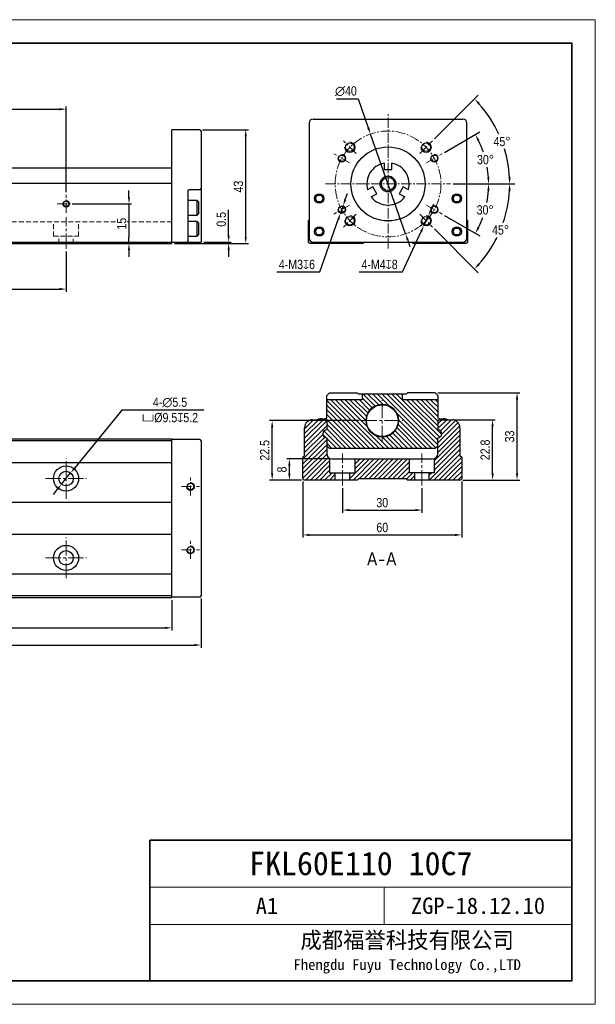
# Model space of a CAD drawing. Header units: millimetres. Extents: x 100 to 3612, y -424 to 856.
# Tile 12 of 45: x 1006 to 1223, y -424 to -52. Entities that reach past the tile are written whole.
import ezdxf

# ---------------------------------------------------------------- set-up
doc = ezdxf.new("R2010")
doc.units = ezdxf.units.MM
doc.linetypes.add('CENTER2', pattern=[28.575, 19.05, -3.175, 3.175, -3.175])
doc.linetypes.add('DASHED', pattern=[19.05, 12.7, -6.35])
doc.layers.get('Defpoints').update_dxf_attribs({"lineweight": 13})
for name, color, linetype, lineweight in [('剖面', 252, 'Continuous', 5), ('小粗', 7, 'Continuous', 25), ('标注', 3, 'Continuous', 13), ('点划线', 1, 'CENTER2', 13), ('粗线', 7, 'Continuous', 35), ('细线', 7, 'Continuous', 13), ('虚线', 253, 'DASHED', 13)]:
    doc.layers.add(name, color=color, linetype=linetype, lineweight=lineweight)
doc.styles.add('3.5', font='ARIALN.TTF', dxfattribs={"height": 3.5})
doc.styles.add('7', font='ARIALN.TTF', dxfattribs={"height": 7})
doc.styles.add('图号', font='txt', dxfattribs={"height": 3.5})
doc.dimstyles.new('A4—对齐', dxfattribs={"dimtxt": 3.5, "dimasz": 2.5, "dimexe": 1, "dimexo": 1, "dimgap": 1, "dimtad": 1, "dimdec": 1, "dimzin": 9, "dimdsep": 46, "dimtxsty": '3.5', "dimcen": 2.5, "dimadec": 0, "dimazin": 0, "dimtm": 1e-09, "dimtfac": 1, "dimtdec": 1, "dimtmove": 0, "dimatfit": 3, "dimfxl": 0, "dimtolj": 1, "dimarcsym": 0})
doc.dimstyles.new('A4—水平', dxfattribs={"dimtxt": 3.5, "dimasz": 2.5, "dimexe": 2, "dimexo": 1, "dimgap": 1, "dimtad": 1, "dimtih": 1, "dimtoh": 1, "dimdec": 1, "dimzin": 12, "dimdsep": 46, "dimtxsty": '3.5', "dimcen": 2.5, "dimadec": 0, "dimazin": 0, "dimtm": 1e-09, "dimtfac": 1, "dimtdec": 1, "dimtmove": 0, "dimatfit": 3, "dimfxl": 0, "dimtolj": 1, "dimarcsym": 0})
doc.dimstyles.new('A4—角度', dxfattribs={"dimtxt": 3.5, "dimasz": 2.5, "dimexe": 2, "dimexo": 1, "dimgap": 1, "dimtad": 1, "dimtih": 1, "dimtoh": 1, "dimdec": 1, "dimzin": 12, "dimdsep": 46, "dimtxsty": '3.5', "dimcen": 2.5, "dimadec": 0, "dimazin": 0, "dimtm": 1e-09, "dimtfac": 1, "dimtdec": 1, "dimtmove": 0, "dimatfit": 3, "dimfxl": 0, "dimtolj": 1, "dimarcsym": 0})

# ---------------------------------------------------------------- blocks, each defined once
blk = doc.blocks.new('A4图框')
at = {"layer": '粗线'}
for p in [(202, 5), (292, 35)]:
    blk.add_line(p, (202, 35), dxfattribs=at)
blk.add_lwpolyline([(5, 205), (292, 205), (292, 5), (5, 5)], close=True, dxfattribs=at)
at = {"layer": '细线'}
for p, q in [((292, 25), (202, 25)), ((252, 17), (252, 25)), ((292, 17), (202, 17))]:
    blk.add_line(p, q, dxfattribs=at)
blk.add_lwpolyline([(0, 210), (297, 210), (297, 0), (0, 0)], close=True, dxfattribs=at)
at = {"layer": '细线', "insert": (256.89, 11), "char_height": 3.5, "width": 70.2104, "attachment_point": 5, "style": '图号'}
blk.add_mtext('成都福誉科技有限公司\\P{\\H0.65714x;Fhengdu Fuyu Technology Co.,LTD}', dxfattribs=at)
blk = doc.blocks.new('*D662')
at = {"layer": 'Defpoints', "color": 0, "transparency": 16777216}
for p in [(1023.51, -85.38), (843.51, -117.73), (1023.51, -117.73)]:
    blk.add_point(p, dxfattribs=at)
at = {"layer": '标注', "color": 0, "lineweight": -2, "transparency": 16777216}
for p, q in [((843.51, -116.73), (843.51, -84.38)), ((846.01, -85.38), (1021.01, -85.38)), ((1023.51, -116.73), (1023.51, -84.38))]:
    blk.add_line(p, q, dxfattribs=at)
at = {"layer": '标注', "color": 0, "transparency": 16777216}
for points in [[(846.01, -84.97), (846.01, -85.8), (843.51, -85.38)], [(1021.01, -84.97), (1021.01, -85.8), (1023.51, -85.38)]]:
    blk.add_solid(points, dxfattribs=at)
at = {"layer": '标注', "color": 0, "transparency": 16777216, "insert": (933.51, -82.59), "char_height": 3.5, "width": 18.6714, "attachment_point": 5, "style": '3.5'}
blk.add_mtext('\\A1;100', dxfattribs=at)
blk = doc.blocks.new('*D665')
at = {"layer": 'Defpoints', "color": 0, "transparency": 16777216}
for p in [(843.51, -138.14), (1023.51, -138.14), (1023.51, -153.38)]:
    blk.add_point(p, dxfattribs=at)
at = {"layer": '标注', "color": 0, "lineweight": -2, "transparency": 16777216}
for p, q in [((843.51, -139.14), (843.51, -154.38)), ((1023.51, -139.14), (1023.51, -154.38)), ((846.01, -153.38), (1021.01, -153.38))]:
    blk.add_line(p, q, dxfattribs=at)
at = {"layer": '标注', "color": 0, "transparency": 16777216}
for points in [[(846.01, -152.96), (846.01, -153.79), (843.51, -153.38)], [(1021.01, -152.96), (1021.01, -153.79), (1023.51, -153.38)]]:
    blk.add_solid(points, dxfattribs=at)
at = {"layer": '标注', "color": 0, "transparency": 16777216, "insert": (933.51, -150.59), "char_height": 3.5, "width": 20.1435, "attachment_point": 5, "style": '3.5'}
blk.add_mtext('\\A1;{\\fSimSun|b0|i0|c134|p34;1}×100', dxfattribs=at)
blk = doc.blocks.new('*D666')
at = {"layer": 'Defpoints', "color": 0, "transparency": 16777216}
for p in [(1024.76, -121.14), (1047.29, -136.14), (1063.51, -136.14)]:
    blk.add_point(p, dxfattribs=at)
at = {"layer": '标注', "color": 0, "lineweight": -2, "transparency": 16777216}
for p, q in [((1047.29, -118.64), (1047.29, -116.14)), ((1025.76, -121.14), (1048.29, -121.14)), ((1047.29, -121.14), (1047.29, -123.64)), ((1047.29, -123.64), (1047.29, -133.64)), ((1047.29, -136.14), (1047.29, -133.64)), ((1062.51, -136.14), (1046.29, -136.14)), ((1047.29, -138.64), (1047.29, -141.14))]:
    blk.add_line(p, q, dxfattribs=at)
at = {"layer": '标注', "color": 0, "transparency": 16777216}
for points in [[(1046.88, -118.64), (1047.71, -118.64), (1047.29, -121.14)], [(1046.88, -138.64), (1047.71, -138.64), (1047.29, -136.14)]]:
    blk.add_solid(points, dxfattribs=at)
at = {"layer": '标注', "color": 0, "transparency": 16777216, "insert": (1044.51, -128.64), "char_height": 3.5, "attachment_point": 5, "rotation": 90, "style": '3.5', "bg_fill": 3, "box_fill_scale": 1.1, "bg_fill_color": 256, "bg_fill_true_color": 13158600, "bg_fill_transparency": 0}
blk.add_mtext('\\A1;15', dxfattribs=at)
blk = doc.blocks.new('*D667')
at = {"layer": 'Defpoints', "color": 0, "transparency": 16777216}
for p in [(1074.01, -93.14), (1091.4, -93.14), (1063.51, -136.14)]:
    blk.add_point(p, dxfattribs=at)
at = {"layer": '标注', "color": 0, "lineweight": -2, "transparency": 16777216}
for p, q in [((1075.01, -93.14), (1092.4, -93.14)), ((1091.4, -133.64), (1091.4, -95.64)), ((1064.51, -136.14), (1092.4, -136.14))]:
    blk.add_line(p, q, dxfattribs=at)
at = {"layer": '标注', "color": 0, "transparency": 16777216}
for points in [[(1090.99, -95.64), (1091.82, -95.64), (1091.4, -93.14)], [(1090.99, -133.64), (1091.82, -133.64), (1091.4, -136.14)]]:
    blk.add_solid(points, dxfattribs=at)
at = {"layer": '标注', "color": 0, "transparency": 16777216, "insert": (1088.62, -114.64), "char_height": 3.5, "attachment_point": 5, "rotation": 90, "style": '3.5'}
blk.add_mtext('\\A1;43', dxfattribs=at)
blk = doc.blocks.new('*D668')
at = {"layer": 'Defpoints', "color": 0, "transparency": 16777216}
for p in [(1063.51, -136.14), (1074.51, -135.64), (1084.95, -135.64)]:
    blk.add_point(p, dxfattribs=at)
at = {"layer": '标注', "color": 0, "lineweight": -2, "transparency": 16777216}
for p, q in [((1084.95, -133.14), (1084.95, -123.39)), ((1064.51, -136.14), (1085.95, -136.14)), ((1075.51, -135.64), (1085.95, -135.64)), ((1084.95, -136.14), (1084.95, -135.64)), ((1084.95, -138.64), (1084.95, -141.14))]:
    blk.add_line(p, q, dxfattribs=at)
at = {"layer": '标注', "color": 0, "transparency": 16777216}
for points in [[(1084.54, -133.14), (1085.37, -133.14), (1084.95, -135.64)], [(1084.54, -138.64), (1085.37, -138.64), (1084.95, -136.14)]]:
    blk.add_solid(points, dxfattribs=at)
at = {"layer": '标注', "color": 0, "transparency": 16777216, "insert": (1082.17, -127.02), "char_height": 3.5, "attachment_point": 5, "rotation": 90, "style": '3.5'}
blk.add_mtext('\\A1;0.5', dxfattribs=at)
blk = doc.blocks.new('*D669')
at = {"layer": 'Defpoints', "color": 0, "transparency": 16777216}
for p in [(1121.6, -113.64), (1168.73, -113.64), (1159.71, -121.63), (1182.61, -120.12), (1165.61, -125.04)]:
    blk.add_point(p, dxfattribs=at)
at = {"layer": '标注', "color": 0, "lineweight": -2, "transparency": 16777216}
for p, q in [((1169.73, -113.64), (1185.18, -113.64)), ((1166.48, -125.54), (1179.91, -133.29))]:
    blk.add_line(p, q, dxfattribs=at)
for start, end in [(349.1143, 356.1598), (333.8402, 340.2292)]:
    blk.add_arc((1145.87, -113.64), 37.31, start, end, dxfattribs=at)
at = {"layer": '标注', "color": 0, "transparency": 16777216}
for points in [[(1182.68, -116.12), (1183.51, -116.15), (1183.18, -113.64)], [(1179.72, -130.28), (1178.99, -129.89), (1178.18, -132.29)]]:
    blk.add_solid(points, dxfattribs=at)
at = {"layer": '标注', "color": 0, "transparency": 16777216, "insert": (1181.86, -123.47), "char_height": 3.5, "attachment_point": 5, "style": '3.5'}
blk.add_mtext('\\A1;30°', dxfattribs=at)
blk = doc.blocks.new('*D670')
at = {"layer": 'Defpoints', "color": 0, "transparency": 16777216}
for p in [(1165.61, -102.24), (1180.9, -100.89), (1159.71, -105.65), (1121.6, -113.64), (1168.73, -113.64)]:
    blk.add_point(p, dxfattribs=at)
at = {"layer": '标注', "color": 0, "lineweight": -2, "transparency": 16777216}
for p, q in [((1166.48, -101.74), (1179.89, -94)), ((1169.73, -113.64), (1185.15, -113.64))]:
    blk.add_line(p, q, dxfattribs=at)
for start, end in [(18.7271, 26.1573), (3.8427, 9.8782)]:
    blk.add_arc((1145.87, -113.64), 37.28, start, end, dxfattribs=at)
at = {"layer": '标注', "color": 0, "transparency": 16777216}
for points in [[(1178.97, -97.4), (1179.7, -97.01), (1178.16, -95)], [(1183.49, -111.13), (1182.65, -111.16), (1183.15, -113.64)]]:
    blk.add_solid(points, dxfattribs=at)
at = {"layer": '标注', "color": 0, "transparency": 16777216, "insert": (1182, -104.46), "char_height": 3.5, "attachment_point": 5, "style": '3.5'}
blk.add_mtext('\\A1;30°', dxfattribs=at)
blk = doc.blocks.new('*D671')
at = {"layer": 'Defpoints', "color": 0, "transparency": 16777216}
for p in [(1185.04, -90.9), (1161.96, -97.34), (1157.14, -102.16), (1121.6, -113.64), (1168.73, -113.64)]:
    blk.add_point(p, dxfattribs=at)
at = {"layer": '标注', "color": 0, "lineweight": -2, "transparency": 16777216}
for p, q in [((1162.67, -96.63), (1179.23, -80.07)), ((1169.73, -113.64), (1193.14, -113.64))]:
    blk.add_line(p, q, dxfattribs=at)
for start, end in [(24.4408, 41.8497), (3.1503, 16.9472)]:
    blk.add_arc((1145.66, -113.64), 45.47, start, end, dxfattribs=at)
at = {"layer": '标注', "color": 0, "transparency": 16777216}
for points in [[(1179.23, -83.59), (1179.84, -83.01), (1177.82, -81.49)], [(1191.49, -111.13), (1190.65, -111.15), (1191.14, -113.64)]]:
    blk.add_solid(points, dxfattribs=at)
at = {"layer": '标注', "color": 0, "transparency": 16777216, "insert": (1188.22, -97.61), "char_height": 3.5, "attachment_point": 5, "style": '3.5'}
blk.add_mtext('\\A1;45°', dxfattribs=at)
blk = doc.blocks.new('*D672')
at = {"layer": 'Defpoints', "color": 0, "transparency": 16777216}
for p in [(1121.6, -113.64), (1168.73, -113.64), (1157.14, -125.12), (1161.96, -129.94), (1185.04, -136.38)]:
    blk.add_point(p, dxfattribs=at)
at = {"layer": '标注', "color": 0, "lineweight": -2, "transparency": 16777216}
for p, q in [((1169.73, -113.64), (1193.14, -113.64)), ((1162.67, -130.65), (1179.23, -147.21))]:
    blk.add_line(p, q, dxfattribs=at)
for start, end in [(341.2432, 356.8497), (318.1503, 333.6525)]:
    blk.add_arc((1145.66, -113.64), 45.47, start, end, dxfattribs=at)
at = {"layer": '标注', "color": 0, "transparency": 16777216}
for points in [[(1190.65, -116.13), (1191.49, -116.15), (1191.14, -113.64)], [(1179.84, -144.27), (1179.23, -143.69), (1177.82, -145.79)]]:
    blk.add_solid(points, dxfattribs=at)
at = {"layer": '标注', "color": 0, "transparency": 16777216, "insert": (1187.68, -131.04), "char_height": 3.5, "attachment_point": 5, "style": '3.5'}
blk.add_mtext('\\A1;45°', dxfattribs=at)
blk = doc.blocks.new('*D673')
at = {"layer": 'Defpoints', "color": 0, "transparency": 16777216}
for p in [(1160.39, -125.71), (1158.72, -129.35)]:
    blk.add_point(p, dxfattribs=at)
at = {"layer": '标注', "color": 0, "lineweight": -2, "transparency": 16777216}
for p, q in [((1161.44, -123.44), (1162.49, -121.17)), ((1160.39, -125.71), (1158.72, -129.35)), ((1150.62, -146.88), (1157.67, -131.62)), ((1134.32, -146.88), (1150.62, -146.88))]:
    blk.add_line(p, q, dxfattribs=at)
at = {"layer": '标注', "color": 0, "transparency": 16777216}
for points in [[(1161.06, -123.27), (1161.82, -123.62), (1160.39, -125.71)], [(1157.29, -131.44), (1158.05, -131.79), (1158.72, -129.35)]]:
    blk.add_solid(points, dxfattribs=at)
at = {"layer": '标注', "color": 0, "transparency": 16777216, "insert": (1141.97, -144.09), "char_height": 3.5, "attachment_point": 5, "style": '3.5'}
blk.add_mtext('\\A1;4-M4{\\Fgdt|c134;x}8', dxfattribs=at)
blk = doc.blocks.new('*D674')
at = {"layer": 'Defpoints', "color": 0, "transparency": 16777216}
for p in [(1128.17, -121.92), (1127.17, -124.75)]:
    blk.add_point(p, dxfattribs=at)
at = {"layer": '标注', "color": 0, "lineweight": -2, "transparency": 16777216}
for p, q in [((1129, -119.56), (1129.83, -117.2)), ((1128.17, -121.92), (1127.17, -124.75)), ((1119.39, -146.88), (1126.34, -127.11)), ((1103.09, -146.88), (1119.39, -146.88))]:
    blk.add_line(p, q, dxfattribs=at)
at = {"layer": '标注', "color": 0, "transparency": 16777216}
for points in [[(1128.6, -119.42), (1129.39, -119.7), (1128.17, -121.92)], [(1125.95, -126.97), (1126.74, -127.24), (1127.17, -124.75)]]:
    blk.add_solid(points, dxfattribs=at)
at = {"layer": '标注', "color": 0, "transparency": 16777216, "insert": (1110.74, -144.09), "char_height": 3.5, "attachment_point": 5, "style": '3.5'}
blk.add_mtext('\\A1;4-M3{\\Fgdt|c134;x}6', dxfattribs=at)
blk = doc.blocks.new('*D675')
at = {"layer": 'Defpoints', "color": 0, "transparency": 16777216}
for p in [(1138.53, -94.77), (1151.8, -132.51)]:
    blk.add_point(p, dxfattribs=at)
at = {"layer": '标注', "color": 0, "lineweight": -2, "transparency": 16777216}
for p, q in [((1125.64, -81.46), (1133.85, -81.46)), ((1133.85, -81.46), (1137.7, -92.41)), ((1151.8, -132.51), (1138.53, -94.77)), ((1152.62, -134.87), (1153.45, -137.23))]:
    blk.add_line(p, q, dxfattribs=at)
at = {"layer": '标注', "color": 0, "transparency": 16777216}
for points in [[(1138.1, -92.27), (1137.31, -92.55), (1138.53, -94.77)], [(1153.02, -134.73), (1152.23, -135.01), (1151.8, -132.51)]]:
    blk.add_solid(points, dxfattribs=at)
at = {"layer": '标注', "color": 0, "transparency": 16777216, "insert": (1129.25, -78.58), "char_height": 3.5, "attachment_point": 5, "style": '3.5'}
blk.add_mtext('\\A1;∅40', dxfattribs=at)
blk = doc.blocks.new('*D681')
at = {"layer": 'Defpoints', "color": 0, "transparency": 16777216}
for p in [(744.51, -269.79), (1074.51, -269.29), (1074.51, -287.93)]:
    blk.add_point(p, dxfattribs=at)
at = {"layer": '标注', "color": 0, "lineweight": -2, "transparency": 16777216}
for p, q in [((744.51, -270.79), (744.51, -288.93)), ((1074.51, -270.29), (1074.51, -288.93)), ((747.01, -287.93), (1072.01, -287.93))]:
    blk.add_line(p, q, dxfattribs=at)
at = {"layer": '标注', "color": 0, "transparency": 16777216}
for points in [[(747.01, -287.51), (747.01, -288.35), (744.51, -287.93)], [(1072.01, -287.51), (1072.01, -288.35), (1074.51, -287.93)]]:
    blk.add_solid(points, dxfattribs=at)
at = {"layer": '标注', "color": 0, "transparency": 16777216, "insert": (909.51, -285.14), "char_height": 3.5, "width": 25.9299, "attachment_point": 5, "style": '3.5'}
blk.add_mtext('\\A1;270', dxfattribs=at)
blk = doc.blocks.new('*D682')
at = {"layer": 'Defpoints', "color": 0, "transparency": 16777216}
for p in [(803.51, -269.99), (1063.51, -269.99), (1063.51, -281.43)]:
    blk.add_point(p, dxfattribs=at)
at = {"layer": '标注', "color": 0, "lineweight": -2, "transparency": 16777216}
for p, q in [((803.51, -270.99), (803.51, -282.43)), ((1063.51, -270.99), (1063.51, -282.43)), ((806.01, -281.43), (1061.01, -281.43))]:
    blk.add_line(p, q, dxfattribs=at)
at = {"layer": '标注', "color": 0, "transparency": 16777216}
for points in [[(806.01, -281.01), (806.01, -281.85), (803.51, -281.43)], [(1061.01, -281.01), (1061.01, -281.85), (1063.51, -281.43)]]:
    blk.add_solid(points, dxfattribs=at)
at = {"layer": '标注', "color": 0, "transparency": 16777216, "insert": (909.51, -278.64), "char_height": 3.5, "width": 18.7578, "attachment_point": 5, "style": '3.5'}
blk.add_mtext('\\A1;200', dxfattribs=at)
blk = doc.blocks.new('*D695')
at = {"layer": 'Defpoints', "color": 0, "transparency": 16777216}
for p in [(1025.25, -222.86), (1021.77, -227.12)]:
    blk.add_point(p, dxfattribs=at)
at = {"layer": '标注', "color": 0, "lineweight": -2, "transparency": 16777216}
for p, q in [((1044.63, -199.09), (1026.83, -220.92)), ((1075.57, -199.09), (1044.63, -199.09)), ((1021.77, -227.12), (1025.25, -222.86)), ((1020.2, -229.06), (1018.62, -231))]:
    blk.add_line(p, q, dxfattribs=at)
at = {"layer": '标注', "color": 0, "transparency": 16777216}
for points in [[(1026.51, -220.66), (1027.15, -221.18), (1025.25, -222.86)], [(1019.87, -228.8), (1020.52, -229.32), (1021.77, -227.12)]]:
    blk.add_solid(points, dxfattribs=at)
at = {"layer": '标注', "color": 0, "transparency": 16777216, "insert": (1062.79, -199.09), "char_height": 3.5, "attachment_point": 5, "style": '3.5'}
blk.add_mtext('\\A1;4-∅5.5\\P{\\Fgdt|c134;v}%%C9.5{\\Fgdt|c134;x}5.2', dxfattribs=at)
blk = doc.blocks.new('*D696')
at = {"layer": 'Defpoints', "color": 0, "transparency": 16777216}
for p in [(1127.99, -227.58), (1157.99, -227.58), (1157.99, -236.91)]:
    blk.add_point(p, dxfattribs=at)
at = {"layer": '标注', "color": 0, "lineweight": -2, "transparency": 16777216}
for p, q in [((1127.99, -228.58), (1127.99, -237.91)), ((1157.99, -228.58), (1157.99, -237.91)), ((1130.49, -236.91), (1155.49, -236.91))]:
    blk.add_line(p, q, dxfattribs=at)
at = {"layer": '标注', "color": 0, "transparency": 16777216}
for points in [[(1130.49, -236.49), (1130.49, -237.33), (1127.99, -236.91)], [(1155.49, -236.49), (1155.49, -237.33), (1157.99, -236.91)]]:
    blk.add_solid(points, dxfattribs=at)
at = {"layer": '标注', "color": 0, "transparency": 16777216, "insert": (1142.99, -234.12), "char_height": 3.5, "attachment_point": 5, "style": '3.5'}
blk.add_mtext('\\A1;30', dxfattribs=at)
blk = doc.blocks.new('*D697')
at = {"layer": 'Defpoints', "color": 0, "transparency": 16777216}
for p in [(1112.99, -225.08), (1172.99, -225.08), (1172.99, -246.31)]:
    blk.add_point(p, dxfattribs=at)
at = {"layer": '标注', "color": 0, "lineweight": -2, "transparency": 16777216}
for p, q in [((1112.99, -226.08), (1112.99, -247.31)), ((1172.99, -226.08), (1172.99, -247.31)), ((1115.49, -246.31), (1170.49, -246.31))]:
    blk.add_line(p, q, dxfattribs=at)
at = {"layer": '标注', "color": 0, "transparency": 16777216}
for points in [[(1115.49, -245.89), (1115.49, -246.73), (1112.99, -246.31)], [(1170.49, -245.89), (1170.49, -246.73), (1172.99, -246.31)]]:
    blk.add_solid(points, dxfattribs=at)
at = {"layer": '标注', "color": 0, "transparency": 16777216, "insert": (1142.99, -243.52), "char_height": 3.5, "attachment_point": 5, "style": '3.5'}
blk.add_mtext('\\A1;60', dxfattribs=at)
blk = doc.blocks.new('*D698')
at = {"layer": 'Defpoints', "color": 0, "transparency": 16777216}
for p in [(1101.39, -203.08), (1135.27, -203.08), (1113.49, -225.58)]:
    blk.add_point(p, dxfattribs=at)
at = {"layer": '标注', "color": 0, "lineweight": -2, "transparency": 16777216}
for p, q in [((1134.27, -203.08), (1100.39, -203.08)), ((1101.39, -223.08), (1101.39, -205.58)), ((1112.49, -225.58), (1100.39, -225.58))]:
    blk.add_line(p, q, dxfattribs=at)
at = {"layer": '标注', "color": 0, "transparency": 16777216}
for points in [[(1100.97, -205.58), (1101.81, -205.58), (1101.39, -203.08)], [(1100.97, -223.08), (1101.81, -223.08), (1101.39, -225.58)]]:
    blk.add_solid(points, dxfattribs=at)
at = {"layer": '标注', "color": 0, "transparency": 16777216, "insert": (1098.6, -214.33), "char_height": 3.5, "attachment_point": 5, "rotation": 90, "style": '3.5'}
blk.add_mtext('\\A1;22.5', dxfattribs=at)
blk = doc.blocks.new('*D699')
at = {"layer": 'Defpoints', "color": 0, "transparency": 16777216}
for p in [(1169.34, -202.78), (1184.68, -202.78), (1172.49, -225.58)]:
    blk.add_point(p, dxfattribs=at)
at = {"layer": '标注', "color": 0, "lineweight": -2, "transparency": 16777216}
for p, q in [((1170.34, -202.78), (1185.68, -202.78)), ((1184.68, -223.08), (1184.68, -205.28)), ((1173.49, -225.58), (1185.68, -225.58))]:
    blk.add_line(p, q, dxfattribs=at)
at = {"layer": '标注', "color": 0, "transparency": 16777216}
for points in [[(1184.26, -205.28), (1185.09, -205.28), (1184.68, -202.78)], [(1184.26, -223.08), (1185.09, -223.08), (1184.68, -225.58)]]:
    blk.add_solid(points, dxfattribs=at)
at = {"layer": '标注', "color": 0, "transparency": 16777216, "insert": (1181.89, -214.18), "char_height": 3.5, "attachment_point": 5, "rotation": 90, "style": '3.5'}
blk.add_mtext('\\A1;22.8', dxfattribs=at)
blk = doc.blocks.new('*D700')
at = {"layer": 'Defpoints', "color": 0, "transparency": 16777216}
for p in [(1162.99, -192.58), (1193.92, -192.58), (1172.49, -225.58)]:
    blk.add_point(p, dxfattribs=at)
at = {"layer": '标注', "color": 0, "lineweight": -2, "transparency": 16777216}
for p, q in [((1163.99, -192.58), (1194.92, -192.58)), ((1193.92, -223.08), (1193.92, -195.08)), ((1173.49, -225.58), (1194.92, -225.58))]:
    blk.add_line(p, q, dxfattribs=at)
at = {"layer": '标注', "color": 0, "transparency": 16777216}
for points in [[(1193.5, -195.08), (1194.33, -195.08), (1193.92, -192.58)], [(1193.5, -223.08), (1194.33, -223.08), (1193.92, -225.58)]]:
    blk.add_solid(points, dxfattribs=at)
at = {"layer": '标注', "color": 0, "transparency": 16777216, "insert": (1191.13, -209.08), "char_height": 3.5, "attachment_point": 5, "rotation": 90, "style": '3.5'}
blk.add_mtext('\\A1;33', dxfattribs=at)
blk = doc.blocks.new('*D701')
at = {"layer": 'Defpoints', "color": 0, "transparency": 16777216}
for p in [(1107.89, -217.58), (1123.99, -217.58), (1113.49, -225.58)]:
    blk.add_point(p, dxfattribs=at)
at = {"layer": '标注', "color": 0, "lineweight": -2, "transparency": 16777216}
for p, q in [((1122.99, -217.58), (1106.89, -217.58)), ((1107.89, -223.08), (1107.89, -220.08)), ((1112.49, -225.58), (1106.89, -225.58))]:
    blk.add_line(p, q, dxfattribs=at)
at = {"layer": '标注', "color": 0, "transparency": 16777216}
for points in [[(1107.47, -220.08), (1108.31, -220.08), (1107.89, -217.58)], [(1107.47, -223.08), (1108.31, -223.08), (1107.89, -225.58)]]:
    blk.add_solid(points, dxfattribs=at)
at = {"layer": '标注', "color": 0, "transparency": 16777216, "insert": (1105.1, -221.58), "char_height": 3.5, "attachment_point": 5, "rotation": 90, "style": '3.5'}
blk.add_mtext('\\A1;8', dxfattribs=at)

msp = doc.modelspace()

# ---------------------------------------------------------------- hatches: boundary and pattern name
at = {"layer": '剖面'}
h = msp.add_hatch(dxfattribs=at)
h.set_pattern_fill('ANSI31', color=256, scale=0.4, angle=90)
h.set_pattern_definition([(135, (583.5735, -402.3832), (-0.8980256, -0.8980256), [])])
h.paths.add_polyline_path([(1167.7, -202.78), (1163.99, -202.78), (1163.99, -206.58, -1), (1163.99, -209.58), (1163.99, -212.58), (1162.99, -213.58), (1122.99, -213.58), (1121.99, -212.58), (1121.99, -209.58, -1), (1121.99, -206.58), (1121.99, -202.78), (1118.27, -202.78, -0.217742), (1120.76, -202.55), (1121.99, -202.1), (1121.99, -195.08), (1135.49, -195.08), (1135.49, -193.08), (1150.49, -193.08), (1150.49, -195.08), (1163.99, -195.08), (1163.99, -202.1), (1165.22, -202.55, -0.217742)])
h.paths.add_polyline_path([(1136.77, -203.08, -1), (1149.21, -203.08, -1)], flags=16)
h.paths.add_polyline_path([(1136.99, -203.08, -1), (1148.99, -203.08, -1)], flags=0)
h = msp.add_hatch(dxfattribs=at)
h.set_pattern_fill('ANSI31', color=256, scale=0.4)
h.set_pattern_definition([(45, (1116.5896, -217.6168), (-0.898026, 0.898026), [])])
h.paths.add_polyline_path([(1123.24, -217.43, -0.305615), (1121.99, -215.58), (1121.99, -209.58, -1), (1121.99, -206.58), (1121.99, -202.78), (1116.64, -202.78, 0.414214), (1113.64, -205.78), (1113.64, -216.23), (1112.99, -216.88), (1112.99, -225.08), (1113.49, -225.58), (1125.24, -225.58), (1125.24, -222.78), (1123.24, -222.78)])
h.paths.add_polyline_path([(1172.99, -216.88), (1172.34, -216.23), (1172.34, -205.78, 0.414214), (1169.34, -202.78), (1163.99, -202.78), (1163.99, -206.58, -1), (1163.99, -209.58), (1163.99, -215.58, -0.305615), (1162.74, -217.43), (1162.74, -222.78), (1160.74, -222.78), (1160.74, -225.58), (1172.49, -225.58), (1172.99, -225.08)])
h.paths.add_polyline_path([(1151.99, -225.08), (1152.49, -225.58), (1155.24, -225.58), (1155.24, -222.78), (1153.24, -222.78), (1153.24, -217.58), (1132.74, -217.58), (1132.74, -222.78), (1130.74, -222.78), (1130.74, -225.58), (1133.49, -225.58), (1133.99, -225.08)])

# ---------------------------------------------------------------- linework, layer by layer
at = {"layer": '小粗'}
for p, q in [((1116.86, -89.14), (1173.46, -89.14)), ((1115.36, -90.64), (1115.36, -134.14)), ((1174.96, -134.14), (1174.96, -90.64)), ((1063.51, -136.14), (1063.51, -93.14)), ((1074.01, -93.14), (1063.51, -93.14)), ((1074.51, -93.64), (1074.51, -135.64)), ((1063.51, -107.64), (968.81, -107.64)), ((1143.66, -105.78), (1143.66, -108.14)), ((1146.66, -108.14), (1146.66, -105.78)), ((1143.66, -108.14), (1146.66, -108.14)), ((803.51, -113.34), (1063.51, -113.34)), ((1139.43, -114.72), (1137.47, -115.85)), ((1140.93, -117.31), (1139.43, -114.72)), ((1150.89, -114.72), (1149.39, -117.31)), ((1152.85, -115.85), (1150.89, -114.72)), ((1069.51, -116.39), (1069.51, -135.14)), ((1074.01, -115.89), (1070.01, -115.89)), ((1117.72, -119.14), (1118.44, -117.89)), ((1118.44, -117.89), (1119.89, -117.89)), ((1119.89, -117.89), (1120.61, -119.14)), ((1138.83, -118.53), (1140.93, -117.31)), ((1149.39, -117.31), (1151.5, -118.53)), ((1169.72, -119.14), (1170.44, -117.89)), ((1170.44, -117.89), (1171.89, -117.89)), ((1171.89, -117.89), (1172.61, -119.14)), ((1073.01, -119.89), (1069.51, -119.89)), ((1073.51, -120.39), (1073.01, -119.89)), ((1073.01, -125.39), (1073.01, -119.89)), ((1073.51, -120.39), (1073.51, -124.89)), ((1118.44, -120.39), (1117.72, -119.14)), ((1119.89, -120.39), (1118.44, -120.39)), ((1120.61, -119.14), (1119.89, -120.39)), ((1170.44, -120.39), (1169.72, -119.14)), ((1171.89, -120.39), (1170.44, -120.39)), ((1172.61, -119.14), (1171.89, -120.39)), ((1069.51, -125.39), (1073.01, -125.39)), ((1073.01, -125.39), (1073.51, -124.89)), ((1073.01, -127.89), (1069.51, -127.89)), ((1073.51, -128.39), (1073.01, -127.89)), ((1073.01, -133.39), (1073.01, -127.89)), ((1073.51, -128.39), (1073.51, -132.89)), ((1115.16, -127.44), (1115.36, -127.24)), ((1115.16, -135.64), (1115.16, -127.44)), ((1174.96, -127.24), (1175.16, -127.44)), ((1175.16, -127.44), (1175.16, -135.64)), ((1069.51, -133.39), (1073.01, -133.39)), ((1073.01, -133.39), (1073.51, -132.89)), ((1117.72, -131.64), (1118.44, -130.39)), ((1118.44, -132.89), (1117.72, -131.64)), ((1118.44, -130.39), (1119.89, -130.39)), ((1119.89, -132.89), (1118.44, -132.89)), ((1119.89, -130.39), (1120.61, -131.64)), ((1120.61, -131.64), (1119.89, -132.89)), ((1169.72, -131.64), (1170.44, -130.39)), ((1170.44, -132.89), (1169.72, -131.64)), ((1170.44, -130.39), (1171.89, -130.39)), ((1171.89, -132.89), (1170.44, -132.89)), ((1171.89, -130.39), (1172.61, -131.64)), ((1172.61, -131.64), (1171.89, -132.89)), ((744.51, -135.64), (1074.51, -135.64)), ((803.51, -136.14), (1063.51, -136.14)), ((1115.16, -135.64), (1115.66, -136.14)), ((1135.66, -136.14), (1115.66, -136.14)), ((1116.86, -135.64), (1173.46, -135.64)), ((1136.16, -135.64), (1135.66, -136.14)), ((1154.66, -136.14), (1154.16, -135.64)), ((1174.66, -136.14), (1154.66, -136.14)), ((1174.66, -136.14), (1175.16, -135.64)), ((1121.99, -193.58), (1122.99, -192.58)), ((1122.99, -192.58), (1133.49, -192.58)), ((1133.99, -193.08), (1133.49, -192.58)), ((1151.99, -193.08), (1133.99, -193.08)), ((1135.49, -195.08), (1135.49, -193.08)), ((1150.49, -193.08), (1150.49, -195.08)), ((1152.49, -192.58), (1151.99, -193.08)), ((1162.99, -192.58), (1152.49, -192.58)), ((1162.99, -192.58), (1163.99, -193.58)), ((1121.99, -202.1), (1121.99, -193.58)), ((1121.99, -195.08), (1135.49, -195.08)), ((1150.49, -195.08), (1163.99, -195.08)), ((1163.99, -193.58), (1163.99, -202.1)), ((1116.64, -202.78), (1121.99, -202.78)), ((1120.76, -202.55), (1121.99, -202.1)), ((1121.99, -202.78), (1121.99, -206.58)), ((1163.99, -202.1), (1165.22, -202.55)), ((1163.99, -202.78), (1163.99, -206.58)), ((1163.99, -202.78), (1169.34, -202.78)), ((1113.64, -216.23), (1113.64, -205.78)), ((1172.34, -205.78), (1172.34, -216.23)), ((803.51, -209.99), (1063.51, -209.99)), ((803.51, -210.64), (1063.51, -210.64)), ((1063.51, -269.99), (1063.51, -209.99)), ((1074.01, -210.19), (1063.51, -210.19)), ((1074.51, -210.69), (1074.51, -269.29)), ((1121.99, -209.58), (1121.99, -215.58)), ((1163.99, -215.58), (1163.99, -209.58)), ((1122.99, -213.58), (1121.99, -212.58)), ((1162.99, -213.58), (1122.99, -213.58)), ((1163.99, -212.58), (1162.99, -213.58)), ((1063.51, -218.99), (803.51, -218.99)), ((1112.99, -216.88), (1113.64, -216.23)), ((1112.99, -225.08), (1112.99, -216.88)), ((1123.24, -222.78), (1123.24, -217.43)), ((1123.99, -217.58), (1161.99, -217.58)), ((1132.74, -222.78), (1132.74, -217.58)), ((1153.24, -222.78), (1153.24, -217.58)), ((1162.74, -222.78), (1162.74, -217.43)), ((1172.34, -216.23), (1172.99, -216.88)), ((1172.99, -216.88), (1172.99, -225.08)), ((1123.24, -222.78), (1132.74, -222.78)), ((1125.24, -225.58), (1125.24, -222.78)), ((1130.74, -225.58), (1130.74, -222.78)), ((1162.74, -222.78), (1153.24, -222.78)), ((1155.24, -225.58), (1155.24, -222.78)), ((1160.74, -225.58), (1160.74, -222.78)), ((1112.99, -225.08), (1113.49, -225.58)), ((1133.49, -225.58), (1113.49, -225.58)), ((1133.99, -225.08), (1133.49, -225.58)), ((1151.99, -225.08), (1133.99, -225.08)), ((1152.49, -225.58), (1151.99, -225.08)), ((1172.49, -225.58), (1152.49, -225.58)), ((1172.49, -225.58), (1172.99, -225.08)), ((1063.51, -233.99), (968.81, -233.99)), ((968.81, -245.99), (1063.51, -245.99)), ((803.51, -260.99), (1063.51, -260.99)), ((1063.51, -269.34), (803.51, -269.34)), ((803.51, -269.99), (1063.51, -269.99)), ((1074.01, -269.79), (1063.51, -269.79))]:
    msp.add_line(p, q, dxfattribs=at)
for centre, radius in [((1130.77, -99.75), 1.65), ((1145.16, -113.64), 14), ((1159.55, -99.75), 1.65), ((1127.67, -103.95), 1.25), ((1162.66, -103.95), 1.25), ((1145.16, -113.64), 3), ((1145.16, -113.64), 2.5), ((1119.16, -119.14), 1.75), ((1171.16, -119.14), 1.75), ((1023.51, -121.14), 1.02), ((1127.67, -123.33), 1.25), ((1162.66, -123.33), 1.25), ((1130.77, -127.53), 1.65), ((1159.55, -127.53), 1.65), ((1119.16, -131.64), 1.75), ((1171.16, -131.64), 1.75), ((1142.99, -203.08), 6), ((1023.51, -224.99), 4.75), ((1023.51, -224.99), 2.75), ((1070.51, -227.99), 1.25), ((1023.51, -254.99), 4.75), ((1023.51, -254.99), 2.75), ((1070.51, -251.99), 1.25)]:
    msp.add_circle(centre, radius, dxfattribs=at)
for centre, radius, start, end in [((1116.86, -90.64), 1.5, 90, 180), ((1173.46, -90.64), 1.5, 0, 90), ((1074.01, -93.64), 0.5, 0, 90), ((1145.16, -113.64), 8, 100.8069, 196.0174), ((1145.16, -113.64), 8, 343.9826, 79.1931), ((1070.01, -116.39), 0.5, 90, 180), ((1074.01, -115.39), 0.5, 270, 0), ((1145.16, -113.64), 8, 217.6646, 322.3354), ((1069.01, -135.14), 0.5, 270, 360), ((1116.86, -134.14), 1.5, 180, 270), ((1173.46, -134.14), 1.5, 270, 0), ((1116.64, -205.78), 3, 90, 180), ((1119.77, -205.38), 3, 70.7906, 119.9264), ((1166.21, -205.38), 3, 60.0736, 109.2094), ((1169.34, -205.78), 3, 0, 90), ((1121.99, -208.08), 1.5, 90, 270), ((1163.99, -208.08), 1.5, 270, 90), ((1074.01, -210.69), 0.5, 0, 90), ((1123.99, -215.58), 2, 180, 270), ((1161.99, -215.58), 2, 270, 0), ((1074.01, -269.29), 0.5, 270, 0)]:
    msp.add_arc(centre, radius, start, end, dxfattribs=at)
at = {"layer": '标注'}
msp.add_circle((1142.99, -203.08), 6.22, dxfattribs=at)
for centre, radius in [((1130.77, -99.75), 2), ((1159.55, -99.75), 2), ((1127.67, -103.95), 1.5), ((1162.66, -103.95), 1.5), ((1023.51, -121.14), 1.25), ((1127.67, -123.33), 1.5), ((1162.66, -123.33), 1.5), ((1130.77, -127.53), 2), ((1159.55, -127.53), 2), ((1070.51, -227.99), 1.5), ((1070.51, -251.99), 1.5)]:
    msp.add_arc(centre, radius, 180, 90, dxfattribs=at)
at = {"layer": '点划线', "ltscale": 0.2}
for p, q in [((1145.16, -138.09), (1145.16, -86.69)), ((1133.18, -102.16), (1128.36, -97.34)), ((1157.14, -102.16), (1161.96, -97.34)), ((1130.62, -105.65), (1124.72, -102.24)), ((1159.71, -105.65), (1165.61, -102.24)), ((1121.6, -113.64), (1168.73, -113.64)), ((1023.51, -124.55), (1023.51, -117.73)), ((1020.11, -121.14), (1026.92, -121.14)), ((1130.62, -121.63), (1124.72, -125.04)), ((1159.71, -121.63), (1165.61, -125.04)), ((1133.18, -125.12), (1128.36, -129.94)), ((1157.14, -125.12), (1161.96, -129.94)), ((1070.51, -231.4), (1070.51, -224.58)), ((1067.11, -227.99), (1073.92, -227.99)), ((1070.51, -255.4), (1070.51, -248.58)), ((1067.11, -251.99), (1073.92, -251.99))]:
    msp.add_line(p, q, dxfattribs=at)
at = {"layer": '点划线', "ltscale": 0.3}
for p, q in [((1023.51, -138.14), (1023.51, -126.14)), ((1142.99, -210.8), (1142.99, -195.36)), ((1135.27, -203.08), (1150.71, -203.08)), ((1127.99, -227.58), (1127.99, -215.58)), ((1157.99, -227.58), (1157.99, -215.58)), ((1023.51, -232.71), (1023.51, -217.27)), ((1015.8, -224.99), (1031.23, -224.99)), ((1023.51, -262.71), (1023.51, -247.27)), ((1015.8, -254.99), (1031.23, -254.99))]:
    msp.add_line(p, q, dxfattribs=at)
at = {"layer": '点划线', "ltscale": 0.2}
msp.add_circle((1145.16, -113.64), 20, dxfattribs=at)
at = {"layer": '虚线', "ltscale": 0.14}
for p, q in [((1063.51, -127.99), (803.51, -127.99)), ((1018.76, -133.34), (1018.76, -127.99)), ((1028.26, -133.34), (1028.26, -128.14)), ((1018.76, -133.34), (1028.26, -133.34)), ((1020.76, -136.14), (1020.76, -133.34)), ((1026.26, -136.14), (1026.26, -133.34))]:
    msp.add_line(p, q, dxfattribs=at)

# ---------------------------------------------------------------- block references
at = {"layer": '标注', "xscale": 1.772264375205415, "yscale": 1.772264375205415, "zscale": 1.772264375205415}
msp.add_blockref('A4图框', (697.12, -423.72), dxfattribs=at)

# ---------------------------------------------------------------- texts
at = {"layer": '标注', "insert": (1137.26, -252.84), "char_height": 5, "attachment_point": 1, "style": '7'}
msp.add_mtext_dynamic_manual_height_columns('A{\\fSimSun|b0|i0|c134|p34;-}A', width=32.1388, gutter_width=35, heights=[0], dxfattribs=at)
at = {"layer": '标注', "attachment_point": 5, "style": '图号'}
for s, insert, char_height, width in [('FKL60E110 10C7', (1134.87, -370.56), 8.8613, 159.5038), ('A1', (1099.42, -386.51), 6.203, 88.6132), ('ZGP-18.12.10', (1179.17, -386.51), 6.2029, 70.8906)]:
    msp.add_mtext(s, dxfattribs=dict(at, insert=insert, char_height=char_height, width=width))

# ---------------------------------------------------------------- dimensions: what is measured, and where the dimension line sits
at = {"layer": '标注'}
dim = msp.add_diameter_dim_2p(p1=(1151.8, -132.51), p2=(1138.53, -94.77), dimstyle='A4—水平', dxfattribs=at)
dim.commit()
dim.dimension.update_dxf_attribs({"geometry": '*D675', "text_midpoint": (1129.25, -81.46), "dimtype": 163})
for base, p1, p2, text, picture, middle in [((1023.51, -85.38), (843.51, -117.73), (1023.51, -117.73), '100', '*D662', (933.51, -82.59)), ((1023.51, -153.38), (843.51, -138.14), (1023.51, -138.14), '{\\fSimSun|b0|i0|c134|p34;1}×100', '*D665', (933.51, -150.59))]:
    dim = msp.add_linear_dim(base=base, p1=p1, p2=p2, text=text, dimstyle='A4—对齐', dxfattribs=at)
    dim.commit()
    dim.dimension.update_dxf_attribs({"geometry": picture, "text_midpoint": middle})
for base, line1, line2, picture, middle in [((1185.04, -90.9), ((1121.6, -113.64), (1168.73, -113.64)), ((1157.14, -102.16), (1161.96, -97.34)), '*D671', (1188.22, -97.61)), ((1180.9, -100.89), ((1159.71, -105.65), (1165.61, -102.24)), ((1121.6, -113.64), (1168.73, -113.64)), '*D670', (1182, -104.46)), ((1182.61, -120.12), ((1121.6, -113.64), (1168.73, -113.64)), ((1159.71, -121.63), (1165.61, -125.04)), '*D669', (1181.86, -123.47))]:
    dim = msp.add_angular_dim_2l(base=base, line1=line1, line2=line2, dimstyle='A4—水平', dxfattribs=at)
    dim.commit()
    dim.dimension.update_dxf_attribs({"geometry": picture, "text_midpoint": middle, "dimtype": 162})
dim = msp.add_angular_dim_2l(base=(1185.04, -136.38), line1=((1121.6, -113.64), (1168.73, -113.64)), line2=((1157.14, -125.12), (1161.96, -129.94)), dimstyle='A4—角度', dxfattribs=at)
dim.commit()
dim.dimension.update_dxf_attribs({"geometry": '*D672', "text_midpoint": (1187.68, -131.04)})
for p1, p2, text, picture, middle in [((1128.17, -121.92), (1127.17, -124.75), '4-M3{\\Fgdt|c134;x}6', '*D674', (1110.74, -146.88)), ((1160.39, -125.71), (1158.72, -129.35), '4-M4{\\Fgdt|c134;x}8', '*D673', (1141.97, -146.88)), ((1021.77, -227.12), (1025.25, -222.86), '4-<>\\X{\\Fgdt|c134;v}%%C9.5{\\Fgdt|c134;x}5.2', '*D695', (1062.79, -199.09))]:
    dim = msp.add_diameter_dim_2p(p1=p1, p2=p2, text=text, dimstyle='A4—水平', dxfattribs=at)
    dim.commit()
    dim.dimension.update_dxf_attribs({"geometry": picture, "text_midpoint": middle, "dimtype": 163})
for base, p1, p2, picture, middle in [((1193.92, -192.58), (1172.49, -225.58), (1162.99, -192.58), '*D700', (1191.13, -209.08)), ((1101.39, -203.08), (1113.49, -225.58), (1135.27, -203.08), '*D698', (1098.6, -214.33)), ((1184.68, -202.78), (1172.49, -225.58), (1169.34, -202.78), '*D699', (1181.89, -214.18)), ((1107.89, -217.58), (1113.49, -225.58), (1123.99, -217.58), '*D701', (1105.1, -221.58))]:
    dim = msp.add_linear_dim(base=base, p1=p1, p2=p2, angle=90, dimstyle='A4—对齐', dxfattribs=at)
    dim.commit()
    dim.dimension.update_dxf_attribs({"geometry": picture, "text_midpoint": middle})
for base, p1, p2, picture, middle in [((1172.99, -246.31), (1112.99, -225.08), (1172.99, -225.08), '*D697', (1142.99, -243.52)), ((1157.99, -236.91), (1127.99, -227.58), (1157.99, -227.58), '*D696', (1142.99, -234.12))]:
    dim = msp.add_linear_dim(base=base, p1=p1, p2=p2, dimstyle='A4—对齐', dxfattribs=at)
    dim.commit()
    dim.dimension.update_dxf_attribs({"geometry": picture, "text_midpoint": middle})
for base, p1, p2, text, picture, middle in [((1074.51, -287.93), (744.51, -269.79), (1074.51, -269.29), '270', '*D681', (909.51, -287.93)), ((1063.51, -281.43), (803.51, -269.99), (1063.51, -269.99), '200', '*D682', (909.51, -281.43))]:
    dim = msp.add_linear_dim(base=base, p1=p1, p2=p2, text=text, dimstyle='A4—对齐', dxfattribs=at)
    dim.commit()
    dim.dimension.update_dxf_attribs({"geometry": picture, "text_midpoint": middle, "dimtype": 160})

# ---------------------------------------------------------------- next in the draw order: dimensions: what is measured, and where the dimension line sits
dim = msp.add_linear_dim(base=(1047.29, -136.14), p1=(1024.76, -121.14), p2=(1063.51, -136.14), angle=90, dimstyle='A4—对齐', override={"dimtfill": 1}, dxfattribs=at)
dim.commit()
dim.dimension.update_dxf_attribs({"geometry": '*D666', "text_midpoint": (1047.29, -128.64), "dimtype": 160})

# ---------------------------------------------------------------- next in the draw order: dimensions: what is measured, and where the dimension line sits
for base, p2, picture, middle in [((1091.4, -93.14), (1074.01, -93.14), '*D667', (1088.62, -114.64)), ((1084.95, -135.64), (1074.51, -135.64), '*D668', (1082.17, -127.02))]:
    dim = msp.add_linear_dim(base=base, p1=(1063.51, -136.14), p2=p2, angle=90, dimstyle='A4—对齐', dxfattribs=at)
    dim.commit()
    dim.dimension.update_dxf_attribs({"geometry": picture, "text_midpoint": middle})

doc.saveas('drawing.dxf')
